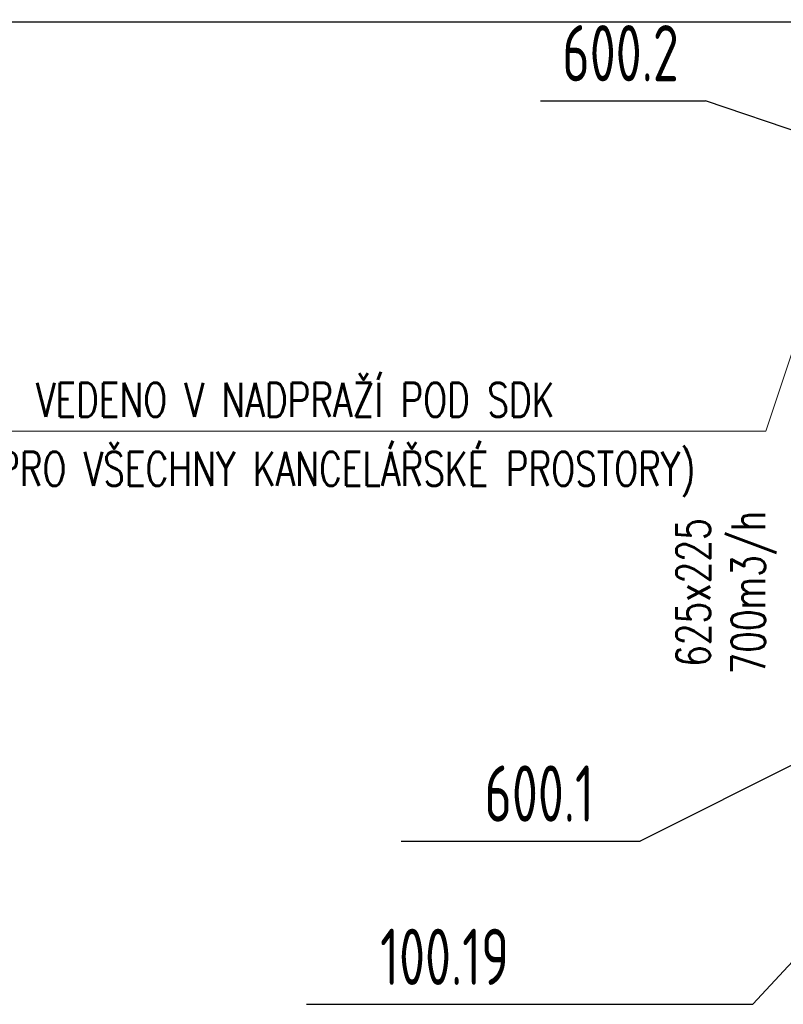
# Model space of a CAD drawing. Header units: millimetres. Extents: x -367720 to -162733, y 309172 to 337444.
# Tile 103 of 256: x -364469 to -361641, y 323182 to 326829. Entities that reach past the tile are written whole.
import ezdxf
from ezdxf.enums import TextEntityAlignment as Align

# ---------------------------------------------------------------- set-up
doc = ezdxf.new("R2010")
doc.units = ezdxf.units.MM
doc.header["$LTSCALE"] = 10
doc.header["$MEASUREMENT"] = 0
doc.linetypes.add('HIDDEN', pattern=[0.375, 0.25, -0.125])
doc.layers.get('0').update_dxf_attribs({"color": 255, "lineweight": 13})
for name, color, linetype, lineweight in [('VZ1', 6, 'Continuous', 18), ('vzt-popis', 81, 'Continuous', 20), ('vzt-popis2', 91, 'Continuous', 20)]:
    doc.layers.add(name, color=color, linetype=linetype, lineweight=lineweight)
for name, color, linetype in [('VZT_odvod', 6, 'Continuous'), ('VZT_pozice', 1, 'Continuous'), ('ÚT_CHL-ovladač', 4, 'Continuous')]:
    doc.layers.add(name, color=color, linetype=linetype)
doc.styles.add('ISO8', font='ISO8.shx')
doc.styles.add('ROMANS', font='ROMANS.shx', dxfattribs={"height": 80})
doc.styles.add('Romans c', font='romans.shx')

# ---------------------------------------------------------------- blocks, each defined once
blk = doc.blocks.new('LU-H')
at = {"linetype": 'ByBlock', "style": 'ISO8'}
blk.add_attdef('LU-WERT', text='', height=1, dxfattribs=at).set_placement((0.006, -0.008), align=Align.CENTER)
blk = doc.blocks.new('A$C44164CF6')
at = {"layer": 'vzt-popis'}
blk.add_lwpolyline([(-10481.8, 6385.1), (-6922.8, 6385.1), (-6413.8, 7908.6)], dxfattribs=at)
at = {"layer": 'VZT_pozice', "color": 2}
for p, q in [((-7757.1, 7608.5, -50000), (-7146.5, 7608.5, -50000)), ((-8274.1, 4866.3), (-7388.2, 4866.3)), ((-8624.6, 4261.7), (-6971.7, 4261.7))]:
    blk.add_line(p, q, dxfattribs=at)
at = {"layer": 'VZT_pozice', "color": 7}
for p, q in [((-6144.6, 7267.3, -50000), (-7146.5, 7608.5, -50000)), ((-6187.5, 5468.8), (-7388.2, 4866.3)), ((-5946.5, 5366.2), (-6971.7, 4261.7))]:
    blk.add_line(p, q, dxfattribs=at)
at = {"layer": 'ÚT_CHL-ovladač'}
blk.add_line((-10255, 7900.4), (-5611.7, 7900.4), dxfattribs=at)
at = {"layer": 'VZT_odvod', "linetype": 'HIDDEN', "ltscale": 200}
ref = blk.add_blockref('LU-H', (-7411.7, 7682.3, -50000), dxfattribs=dict(at, xscale=-250, yscale=250, zscale=250))
ref.add_attrib('LU-WERT', '600.2', dxfattribs={"layer": '0', "linetype": 'ByBlock', "height": 208.33, "style": 'ISO8', "width": 0.75}).set_placement((-7461.2, 7680.3, -50000), align=Align.CENTER)
ref = blk.add_blockref('LU-H', (-7623.5, 4940.1, 0), dxfattribs=dict(at, xscale=-250, yscale=250, zscale=250))
ref.add_attrib('LU-WERT', '600.1', dxfattribs={"layer": '0', "linetype": 'ByBlock', "height": 208.33, "style": 'ISO8', "width": 0.75}).set_placement((-7762.3, 4938.1, 0), align=Align.CENTER)
ref = blk.add_blockref('LU-H', (-7974, 4335.5, 0), dxfattribs=dict(at, xscale=-250, yscale=250, zscale=250))
ref.add_attrib('LU-WERT', '100.19', dxfattribs={"layer": '0', "linetype": 'ByBlock', "height": 208.33, "style": 'ISO8', "width": 0.75}).set_placement((-8112.8, 4333.4, 0), align=Align.CENTER)
at = {"layer": 'VZ1', "extrusion": (0, -1, -1.22461e-16), "style": 'ROMANS', "width": 0.8, "flags": 1}
for tag, p in [('MATERIAL', (-2269.1, 3112.5, -14812.2)), ('PRIRUBA', (-2269.1, 3112.5, -14812.2)), ('PRUTOK', (-2269.1, 3112.5, -14812.2)), ('PLOCHA', (-2269.1, 3112.5, -14812.2)), ('OBVOD', (-2269.1, 3112.5, -14812.2)), ('NAZEV', (-2269.1, 3112.5, -14812.2)), ('USEK', (-2269.1, 3112.5, -14812.2)), ('KOTA', (-2269.1, 3112.5, -14812.2)), ('TVAR', (-2269.1, 3112.5, -14812.2)), ('NB2', (-2269.1, 3112.5, -14812.2)), ('NB1', (-2269.1, 3112.5, -14812.2)), ('POS', (-2269.1, 3112.5, -14812.2)), ('DB', (-2269.1, 3112.5, -14812.2)), ('DA', (-2269.1, 3112.5, -14812.2)), ('B2', (-2269.1, 3112.5, -14812.2)), ('A2', (-2269.1, 3112.5, -14812.2)), ('B1', (-2269.1, 3112.5, -14812.2)), ('A1', (-2269.1, 3112.5, -14812.2)), ('LT', (-2269.1, 3112.5, -14812.2)), ('MATERIAL', (99885.3, 3112.5, -14812.2)), ('PRIRUBA', (99885.3, 3112.5, -14812.2)), ('PRUTOK', (99885.3, 3112.5, -14812.2)), ('PLOCHA', (99885.3, 3112.5, -14812.2)), ('OBVOD', (99885.3, 3112.5, -14812.2)), ('NAZEV', (99885.3, 3112.5, -14812.2)), ('USEK', (99885.3, 3112.5, -14812.2)), ('KOTA', (99885.3, 3112.5, -14812.2)), ('TVAR', (99885.3, 3112.5, -14812.2)), ('NB2', (99885.3, 3112.5, -14812.2)), ('NB1', (99885.3, 3112.5, -14812.2)), ('POS', (99885.3, 3112.5, -14812.2)), ('DB', (99885.3, 3112.5, -14812.2)), ('DA', (99885.3, 3112.5, -14812.2)), ('B2', (99885.3, 3112.5, -14812.2)), ('B1', (99885.3, 3112.5, -14812.2)), ('LT', (99885.3, 3112.5, -14812.2)), ('A2', (99885.3, 3112.5, -14812.2)), ('A1', (99885.3, 3112.5, -14812.2))]:
    blk.add_attdef(tag, p, '', height=1, rotation=180, dxfattribs=at)
at = {"layer": 'VZ1', "extrusion": (1.22461e-16, 1, 4.44089e-16), "style": 'ROMANS', "width": 0.8, "flags": 1}
for tag, p in [('MATERIAL', (2269.1, 2852.5, 14812.2)), ('PRIRUBA', (2269.1, 2852.5, 14812.2)), ('IZOLACE', (2269.1, 2852.5, 14812.2)), ('PRUTOK', (2269.1, 2852.5, 14812.2)), ('PLOCHA', (2269.1, 2852.5, 14812.2)), ('NASTCE', (2269.1, 2852.5, 14812.2)), ('OBVOD', (2269.1, 2852.5, 14812.2)), ('NAZEV', (2269.1, 2852.5, 14812.2)), ('USEK', (2269.1, 2852.5, 14812.2)), ('KOTA', (2269.1, 2852.5, 14812.2)), ('TVAR', (2269.1, 2852.5, 14812.2)), ('NB2', (2269.1, 2852.5, 14812.2)), ('NB1', (2269.1, 2852.5, 14812.2)), ('POS', (2269.1, 2852.5, 14812.2)), ('VS', (2269.1, 2852.5, 14812.2)), ('B1', (2269.1, 2852.5, 14812.2)), ('A1', (2269.1, 2852.5, 14812.2)), ('LT', (2269.1, 2852.5, 14812.2)), ('MATERIAL', (-99885.3, 2852.5, 14812.2)), ('PRIRUBA', (-99885.3, 2852.5, 14812.2)), ('IZOLACE', (-99885.3, 2852.5, 14812.2)), ('PRUTOK', (-99885.3, 2852.5, 14812.2)), ('PLOCHA', (-99885.3, 2852.5, 14812.2)), ('NASTCE', (-99885.3, 2852.5, 14812.2)), ('OBVOD', (-99885.3, 2852.5, 14812.2)), ('NAZEV', (-99885.3, 2852.5, 14812.2)), ('USEK', (-99885.3, 2852.5, 14812.2)), ('KOTA', (-99885.3, 2852.5, 14812.2)), ('TVAR', (-99885.3, 2852.5, 14812.2)), ('NB2', (-99885.3, 2852.5, 14812.2)), ('NB1', (-99885.3, 2852.5, 14812.2)), ('POS', (-99885.3, 2852.5, 14812.2)), ('B1', (-99885.3, 2852.5, 14812.2)), ('VS', (-99885.3, 2852.5, 14812.2)), ('LT', (-99885.3, 2852.5, 14812.2)), ('A1', (-99885.3, 2852.5, 14812.2))]:
    blk.add_attdef(tag, p, '', height=1, dxfattribs=at)
at = {"layer": 'vzt-popis', "style": 'Romans c', "width": 0.75}
for s, p in [('VEDENO V NADPRAŽÍ POD SDK', (-8666, 6438.1)), ('(PLATÍ PRO VŠECHNY KANCELÁŘSKÉ PROSTORY) ', (-8666, 6182.6))]:
    blk.add_text(s, height=125, dxfattribs=at).set_placement(p, align=Align.CENTER)
at = {"layer": 'vzt-popis2', "style": 'Romans c', "width": 0.75}
for s, p in [('625x225', (-7129.4, 5786.6)), ('700m3/h', (-6925.5, 5786.6))]:
    blk.add_text(s, height=125, rotation=90, dxfattribs=at).set_placement(p, align=Align.CENTER)

msp = doc.modelspace()

# ---------------------------------------------------------------- block references
msp.add_blockref('A$C44164CF6', (-354782.9, 318920.1))

doc.saveas('drawing.dxf')
